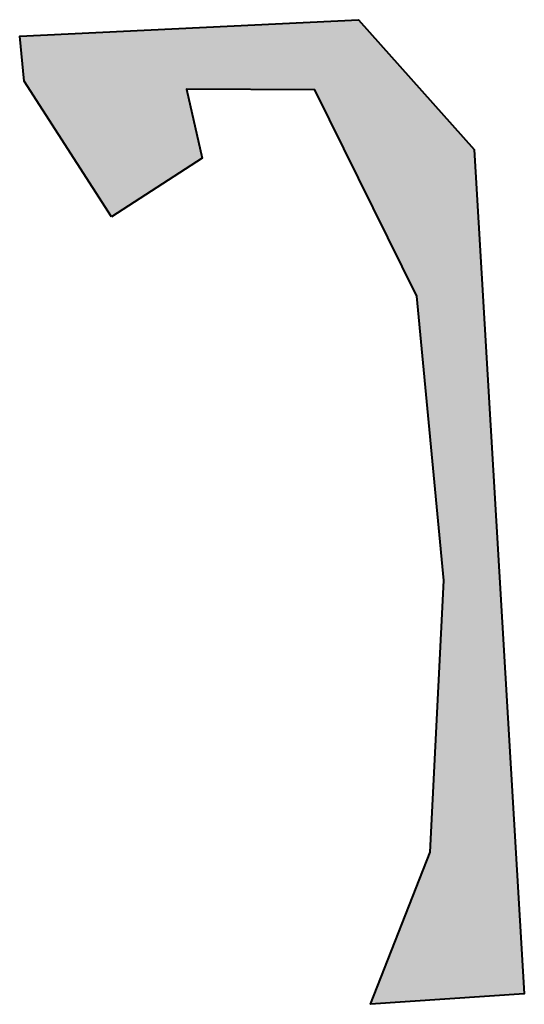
# Model space of a CAD drawing. Header units: metres. Extents: x -1 to 162893, y -2 to 502950.
# Tile 105 of 107: x 162642 to 162662, y 502880 to 502919. Entities that reach past the tile are written whole.
import ezdxf

# ---------------------------------------------------------------- set-up
doc = ezdxf.new("R2010")
doc.units = ezdxf.units.M
doc.layers.add('V-BH-GR-BEPLANTING_CULTUUR-A', color=92, linetype='Continuous', lineweight=40, true_color=0x00bd00)
doc.layers.add('V-WE-GR-BEPLANTING-A-250', color=92, linetype='Continuous', lineweight=18)

msp = doc.modelspace()

# ---------------------------------------------------------------- hatches: boundary and pattern name
at = {"layer": 'V-WE-GR-BEPLANTING-A-250'}
h = msp.add_hatch(dxfattribs=at)
h.set_pattern_fill('AGR-BEPLANTING_SOORT_01-SO', color=256, scale=0.5, pattern_type=2)
h.set_pattern_definition([(60, (162509.3586, 502748.52543), (-0.2886752, 0.4999999), [0.144338, -0.433013]), (120, (162509.3586, 502748.52543), (-0.5773502, -1e-07), [0.144338, -0.433013]), (270, (162509.35858, 502748.52543), (0.288675, -0.5), [0.125, -0.875])])
h.paths.add_polyline_path([(162645.373, 502911.502), (162641.928, 502916.852), (162641.749, 502918.632), (162655.129, 502919.284), (162659.688, 502914.155), (162661.671, 502880.799), (162655.603, 502880.386), (162657.955, 502886.392), (162658.499, 502897.124), (162657.424, 502908.366), (162653.399, 502916.508), (162648.335, 502916.544), (162648.948, 502913.807)])

# ---------------------------------------------------------------- linework, layer by layer
at = {"layer": 'V-BH-GR-BEPLANTING_CULTUUR-A', "flags": 128}
msp.add_lwpolyline([(162645.373, 502911.502), (162641.928, 502916.852), (162641.749, 502918.632), (162655.129, 502919.284), (162659.688, 502914.155), (162661.671, 502880.799), (162655.603, 502880.386), (162657.955, 502886.392), (162658.499, 502897.124), (162657.424, 502908.366), (162653.399, 502916.508), (162648.335, 502916.544), (162648.948, 502913.807), (162645.373, 502911.502)], dxfattribs=at)

doc.saveas('drawing.dxf')
